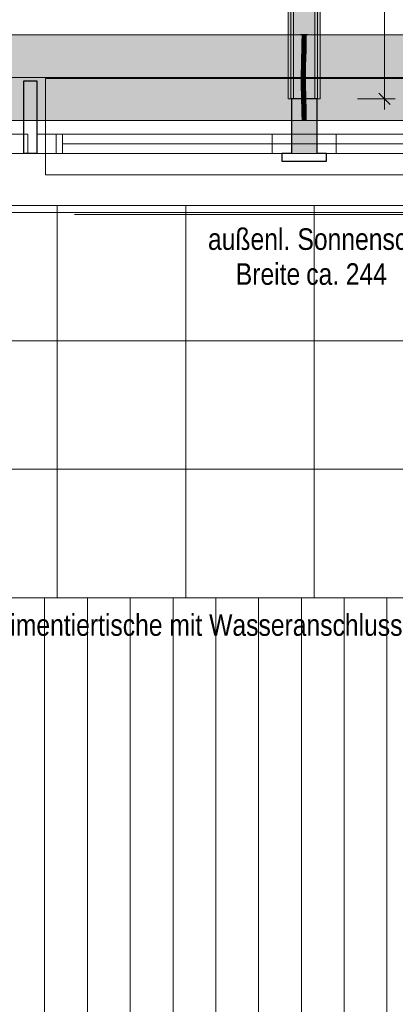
# Model space of a CAD drawing. Extents: x -620 to 300, y 62 to 1107.
# Tile 30 of 256: x -70 to -35, y 290 to 382. Entities that reach past the tile are written whole.
import ezdxf
from ezdxf.lldxf.tags import DXFTag

# ---------------------------------------------------------------- set-up
doc = ezdxf.new("R2010")
doc.units = 0
doc.layers.get('0').update_dxf_attribs({"lineweight": 35})
for name, color, linetype, lineweight, true_color in [('00 -Bauelemente -Dämmung innen', 7, 'Continuous', 9, 0xff7fe6), ('00 -Bauelemente -Gipskarton', 7, 'Continuous', 9, 0xff7fe6), ('30 -33 Aussenwände- 7 Fassade_ Elemente', 7, 'Continuous', 9, 0x00aacc), ('30 -34 Innenwände- 2 nichttragend', 7, 'Continuous', 18, 0xff7fe6), ('30 -35 Decken- 1 Konstruktion-Träger- Stahlbeton', 7, 'grob-A06G9FRA8I', 13, 0x33aa00), ('70 -72 Beschriftung- 1 Beschriftung allgemein', 7, 'Continuous', 9, 0xff6633), ('70 -76 Bemaßung- 2 Allgemein', 9, 'Continuous', 5, 0x808080), ('E_Leerrohr 20', 7, 'Continuous', 13, 0xcc0099), ('E_Leerrohr 20-Shading', 7, 'Continuous', 13, 0xcc0099), ('iwb_Schraffur_ F30_feuerhemmend', 7, 'Continuous', 13, 0xff6600)]:
    doc.layers.add(name, color=color, linetype=linetype, lineweight=lineweight, true_color=true_color)
doc.layers.add('60- 61 allgemeine Ausstattung- 4 Terrassen', color=7, linetype='Continuous', lineweight=9)
doc.layers.add('70 -71 Achsen- 1 Gebäudeachsen', color=7, linetype='STRICHPUNKT2-A06G9FR98I', lineweight=18)
doc.layers.add('iwb_Schraffur_Unterzug', color=7, linetype='Continuous', lineweight=5, true_color=0xffffcc, plot=False)
doc.styles.get("Standard").update_dxf_attribs({"font": 'ARIALN.TTF'})
tags = doc.linetypes.add('grob-A06G9FRA8I', pattern=[14, 3, -8, 3]).pattern_tags.tags
tags[8:9] = [DXFTag(74, 4), DXFTag(75, 0), DXFTag(340, '0'), DXFTag(46, 0.0), DXFTag(50, 0.0), DXFTag(44, 0.0), DXFTag(45, 0.0)]
tags[6:7] = [DXFTag(74, 4), DXFTag(75, 0), DXFTag(340, '0'), DXFTag(46, 0.0), DXFTag(50, 0.0), DXFTag(44, 0.0), DXFTag(45, 0.0)]
tags[4:5] = [DXFTag(74, 4), DXFTag(75, 0), DXFTag(340, '0'), DXFTag(46, 0.0), DXFTag(50, 0.0), DXFTag(44, 0.0), DXFTag(45, 0.0)]
tags = doc.linetypes.add('STRICHPUNKT2', pattern=[12.7, 6.35, -3.175, 0, -3.175]).pattern_tags.tags
tags[10:11] = [DXFTag(74, 4), DXFTag(75, 0), DXFTag(340, '0'), DXFTag(46, 0.0), DXFTag(50, 0.0), DXFTag(44, 0.0), DXFTag(45, 0.0)]
tags[8:9] = [DXFTag(74, 4), DXFTag(75, 0), DXFTag(340, '0'), DXFTag(46, 0.0), DXFTag(50, 0.0), DXFTag(44, 0.0), DXFTag(45, 0.0)]
tags[6:7] = [DXFTag(74, 4), DXFTag(75, 0), DXFTag(340, '0'), DXFTag(46, 0.0), DXFTag(50, 0.0), DXFTag(44, 0.0), DXFTag(45, 0.0)]
tags[4:5] = [DXFTag(74, 4), DXFTag(75, 0), DXFTag(340, '0'), DXFTag(46, 0.0), DXFTag(50, 0.0), DXFTag(44, 0.0), DXFTag(45, 0.0)]
tags = doc.linetypes.add('STRICHPUNKT2-A06G9FR98I', pattern=[12.7, 6.35, -3.175, 0, -3.175]).pattern_tags.tags
tags[10:11] = [DXFTag(74, 4), DXFTag(75, 0), DXFTag(340, '0'), DXFTag(46, 0.0), DXFTag(50, 0.0), DXFTag(44, 0.0), DXFTag(45, 0.0)]
tags[8:9] = [DXFTag(74, 4), DXFTag(75, 0), DXFTag(340, '0'), DXFTag(46, 0.0), DXFTag(50, 0.0), DXFTag(44, 0.0), DXFTag(45, 0.0)]
tags[6:7] = [DXFTag(74, 4), DXFTag(75, 0), DXFTag(340, '0'), DXFTag(46, 0.0), DXFTag(50, 0.0), DXFTag(44, 0.0), DXFTag(45, 0.0)]
tags[4:5] = [DXFTag(74, 4), DXFTag(75, 0), DXFTag(340, '0'), DXFTag(46, 0.0), DXFTag(50, 0.0), DXFTag(44, 0.0), DXFTag(45, 0.0)]

# ---------------------------------------------------------------- blocks, each defined once
blk = doc.blocks.new('Shading-A06G9FPH8I', base_point=(-42.937, 378.149))
at = {"layer": 'E_Leerrohr 20-Shading', "color": 223, "true_color": 0xc67fb4}
for points in [[(-43.218, 381.053), (-43.277, 381.053), (-43.224, 380.33), (-43.283, 380.331)], [(-42.877, 381.053), (-42.935, 381.053), (-42.883, 380.325), (-42.941, 380.326)], [(-43.224, 380.33), (-43.283, 380.331), (-43.241, 379.607), (-43.298, 379.608)], [(-43.239, 379.607), (-43.224, 380.33), (-43.241, 379.607)], [(-42.887, 380.325), (-42.941, 380.326), (-42.913, 379.599), (-42.957, 379.6)], [(-42.898, 379.599), (-42.883, 380.325), (-42.913, 379.599), (-42.887, 380.325)], [(-43.241, 379.607), (-43.298, 379.608), (-43.264, 378.883), (-43.318, 378.884)], [(-43.264, 378.883), (-43.26, 378.882), (-43.241, 379.607), (-43.239, 379.607)], [(-43.26, 378.882), (-43.259, 378.882), (-43.239, 379.607)], [(-42.938, 379.6), (-42.957, 379.6), (-42.963, 378.874), (-42.976, 378.875)], [(-42.947, 378.874), (-42.913, 379.599), (-42.963, 378.874), (-42.938, 379.6)], [(-42.918, 378.873), (-42.898, 379.599), (-42.947, 378.874), (-42.913, 379.599)], [(-43.287, 378.157), (-43.337, 378.158), (-43.311, 377.431), (-43.35, 377.431)], [(-43.337, 378.158), (-43.272, 378.608), (-43.318, 378.884), (-43.264, 378.883)], [(-43.287, 378.157), (-43.282, 378.287), (-43.337, 378.158), (-43.272, 378.608)], [(-43.292, 377.431), (-43.278, 378.157), (-43.311, 377.431), (-43.287, 378.157)], [(-43.278, 378.157), (-43.265, 378.656), (-43.287, 378.157)], [(-43.272, 378.608), (-43.282, 378.287), (-43.266, 378.647), (-43.268, 378.592)], [(-43.264, 378.883), (-43.272, 378.608), (-43.26, 378.882), (-43.266, 378.647)], [(-43.268, 378.592), (-43.265, 378.656), (-43.266, 378.647)], [(-43.266, 378.647), (-43.265, 378.656), (-43.26, 378.882), (-43.259, 378.882)], [(-43.006, 377.427), (-42.988, 378.15), (-43.009, 377.427), (-42.993, 378.151)], [(-42.993, 378.151), (-42.995, 378.151), (-43.009, 377.427)], [(-43.003, 377.427), (-42.98, 378.15), (-43.006, 377.427), (-42.988, 378.15)], [(-43.002, 377.427), (-42.98, 378.15), (-42.992, 377.755)], [(-43.002, 377.427), (-42.95, 377.427), (-42.98, 378.15), (-42.937, 378.149)], [(-42.963, 378.874), (-42.976, 378.875), (-42.988, 378.15), (-42.995, 378.151)], [(-42.98, 378.15), (-42.947, 378.874), (-42.988, 378.15), (-42.963, 378.874)], [(-42.937, 378.149), (-42.918, 378.873), (-42.98, 378.15), (-42.947, 378.874)], [(-43.313, 377.07), (-43.311, 377.431), (-43.352, 377.07), (-43.35, 377.431)], [(-43.295, 376.704), (-43.292, 377.431), (-43.316, 376.704), (-43.311, 377.431)], [(-43.011, 377.065), (-43.009, 377.065), (-43.009, 377.427), (-43.006, 377.427)], [(-43.009, 377.065), (-43.005, 377.064), (-43.006, 377.427), (-43.003, 377.427)], [(-43.005, 377.064), (-42.952, 377.064), (-43.002, 377.427), (-42.95, 377.427)], [(-43.005, 377.064), (-43.002, 377.427), (-43.005, 377.138)], [(-43.002, 377.427), (-43.003, 377.427), (-43.005, 377.138)], [(-43.003, 377.427), (-43.002, 377.427), (-42.992, 377.755)], [(-43.316, 376.704), (-43.313, 377.07), (-43.354, 376.704), (-43.352, 377.07)], [(-43.316, 376.704), (-43.354, 376.704), (-43.303, 376.093), (-43.346, 376.092)], [(-43.287, 376.093), (-43.295, 376.704), (-43.303, 376.093), (-43.316, 376.704)], [(-43.008, 376.705), (-43.005, 377.064), (-43.012, 376.705), (-43.011, 377.065)], [(-43.008, 376.705), (-43.012, 376.705), (-42.995, 376.099), (-43.004, 376.099)], [(-43.008, 376.705), (-42.954, 376.705), (-43.005, 377.064), (-42.952, 377.064)], [(-42.946, 376.1), (-42.954, 376.705), (-42.995, 376.099), (-43.008, 376.705)], [(-43.303, 376.093), (-43.346, 376.092), (-43.277, 375.483), (-43.331, 375.482)], [(-43.331, 375.482), (-43.31, 375.314), (-43.277, 375.483), (-43.269, 375.315)], [(-43.31, 375.314), (-43.331, 375.482), (-43.326, 375.314)], [(-43.313, 374.873), (-43.254, 374.875), (-43.326, 375.314), (-43.31, 375.314)], [(-43.31, 375.314), (-43.254, 374.875), (-43.269, 375.315), (-43.265, 375.245)], [(-43.272, 375.484), (-43.287, 376.093), (-43.277, 375.483), (-43.303, 376.093)], [(-43.265, 375.245), (-43.272, 375.484), (-43.277, 375.483)], [(-42.969, 375.492), (-42.995, 376.099), (-42.989, 375.491), (-43.004, 376.099)], [(-43.004, 376.099), (-43.004, 376.099), (-42.989, 375.491)], [(-42.931, 375.493), (-42.946, 376.1), (-42.969, 375.492), (-42.995, 376.099)], [(-42.984, 375.317), (-42.96, 375.317), (-42.989, 375.491), (-42.969, 375.492)], [(-42.971, 374.883), (-42.938, 374.884), (-42.984, 375.317), (-42.96, 375.317)], [(-42.96, 375.317), (-42.926, 375.318), (-42.969, 375.492), (-42.931, 375.493)], [(-42.938, 374.884), (-42.913, 374.885), (-42.96, 375.317), (-42.926, 375.318)], [(-43.254, 374.875), (-43.313, 374.873), (-43.236, 374.267), (-43.295, 374.265)], [(-42.938, 374.884), (-42.971, 374.883), (-42.908, 374.275), (-42.954, 374.274)], [(-42.895, 374.275), (-42.913, 374.885), (-42.908, 374.275), (-42.938, 374.884)], [(-43.237, 374.267), (-43.295, 374.265), (-43.224, 373.66), (-43.282, 373.659)], [(-43.224, 373.66), (-43.282, 373.659), (-43.222, 373.053), (-43.277, 373.053)], [(-43.223, 373.66), (-43.236, 374.267), (-43.224, 373.66), (-43.237, 374.267)], [(-43.222, 373.053), (-43.22, 373.053), (-43.224, 373.66), (-43.223, 373.66)], [(-43.22, 373.053), (-43.218, 373.053), (-43.223, 373.66)], [(-42.908, 374.275), (-42.954, 374.274), (-42.886, 373.665), (-42.94, 373.664)], [(-42.877, 373.053), (-42.886, 373.665), (-42.935, 373.053), (-42.94, 373.664)], [(-42.882, 373.665), (-42.895, 374.275), (-42.886, 373.665), (-42.908, 374.275)], [(-42.877, 373.053), (-42.882, 373.665), (-42.886, 373.665)]]:
    blk.add_solid(points, dxfattribs=at)
at = {"layer": 'E_Leerrohr 20-Shading', "color": 231, "true_color": 0xe17fc9}
for points in [[(-43.077, 381.053), (-43.218, 381.053), (-43.083, 380.328), (-43.224, 380.33)], [(-43.077, 381.053), (-43.083, 380.328), (-43.078, 380.328)], [(-43.078, 380.328), (-43.072, 380.328), (-43.077, 381.053)], [(-43.072, 380.328), (-42.941, 380.326), (-43.077, 381.053), (-42.935, 381.053)], [(-43.179, 380.33), (-43.224, 380.33), (-43.176, 379.605), (-43.239, 379.607)], [(-43.098, 379.603), (-43.083, 380.328), (-43.176, 379.605), (-43.179, 380.33)], [(-43.083, 380.328), (-43.098, 379.603), (-43.094, 379.603)], [(-43.094, 379.603), (-43.083, 379.603), (-43.083, 380.328), (-43.078, 380.328)], [(-43.078, 380.328), (-43.083, 379.603), (-43.072, 380.328), (-43.061, 379.603)], [(-43.061, 379.603), (-42.957, 379.6), (-43.072, 380.328), (-42.941, 380.326)], [(-43.176, 379.605), (-43.239, 379.607), (-43.175, 378.88), (-43.259, 378.882)], [(-43.175, 378.88), (-43.131, 378.879), (-43.176, 379.605), (-43.12, 379.604)], [(-43.131, 378.879), (-43.118, 378.879), (-43.12, 379.604), (-43.098, 379.603)], [(-43.098, 379.603), (-43.118, 378.879), (-43.116, 378.879)], [(-43.106, 378.878), (-43.094, 379.603), (-43.116, 378.879), (-43.098, 379.603)], [(-43.106, 378.878), (-43.089, 378.878), (-43.094, 379.603), (-43.083, 379.603)], [(-43.083, 379.603), (-43.089, 378.878), (-43.061, 379.603), (-43.047, 378.877)], [(-43.047, 378.877), (-42.976, 378.875), (-43.061, 379.603), (-42.957, 379.6)], [(-43.256, 378.156), (-43.278, 378.157), (-43.246, 377.43), (-43.292, 377.431)], [(-43.265, 378.656), (-43.278, 378.157), (-43.256, 378.156)], [(-43.265, 378.656), (-43.174, 378.299), (-43.259, 378.882), (-43.175, 378.88)], [(-43.256, 378.156), (-43.174, 378.155), (-43.265, 378.656), (-43.174, 378.299)], [(-43.246, 377.43), (-43.17, 377.429), (-43.256, 378.156), (-43.174, 378.155)], [(-43.175, 378.88), (-43.174, 378.299), (-43.131, 378.879), (-43.142, 378.173)], [(-43.174, 378.299), (-43.174, 378.155), (-43.142, 378.173), (-43.142, 378.154)], [(-43.174, 378.155), (-43.17, 377.429), (-43.142, 378.154), (-43.15, 377.429)], [(-43.15, 377.429), (-43.137, 378.154), (-43.142, 378.154)], [(-43.133, 378.154), (-43.137, 378.154), (-43.147, 377.429), (-43.15, 377.429)], [(-43.129, 377.429), (-43.119, 378.153), (-43.147, 377.429), (-43.133, 378.154)], [(-43.142, 378.173), (-43.137, 378.154), (-43.131, 378.879), (-43.118, 378.879)], [(-43.142, 378.154), (-43.137, 378.154), (-43.142, 378.173)], [(-43.116, 378.879), (-43.118, 378.879), (-43.133, 378.154), (-43.137, 378.154)], [(-43.119, 378.153), (-43.106, 378.878), (-43.133, 378.154), (-43.116, 378.879)], [(-43.129, 377.429), (-43.098, 377.428), (-43.119, 378.153), (-43.094, 378.153)], [(-43.119, 378.153), (-43.094, 378.153), (-43.106, 378.878), (-43.089, 378.878)], [(-43.094, 378.153), (-43.098, 377.428), (-43.034, 378.152), (-43.024, 377.428)], [(-43.089, 378.878), (-43.094, 378.153), (-43.047, 378.877), (-43.034, 378.152)], [(-43.034, 378.152), (-42.995, 378.151), (-43.047, 378.877), (-42.976, 378.875)], [(-43.034, 378.152), (-43.024, 377.428), (-42.996, 378.151), (-43.017, 377.428)], [(-43.017, 377.428), (-43.009, 377.427), (-42.996, 378.151), (-42.995, 378.151)], [(-43.246, 377.43), (-43.292, 377.431), (-43.244, 376.704), (-43.295, 376.704)], [(-43.246, 377.43), (-43.245, 377.069), (-43.17, 377.429), (-43.165, 377.068)], [(-43.17, 377.429), (-43.165, 377.068), (-43.15, 377.429), (-43.152, 377.067)], [(-43.152, 377.067), (-43.131, 377.067), (-43.147, 377.429), (-43.129, 377.429)], [(-43.147, 377.429), (-43.15, 377.429), (-43.152, 377.067)], [(-43.129, 377.429), (-43.132, 376.901), (-43.098, 377.428), (-43.099, 376.901)], [(-43.024, 377.428), (-43.098, 377.428), (-43.025, 376.705), (-43.099, 376.705)], [(-43.024, 377.428), (-43.025, 376.705), (-43.022, 376.809)], [(-43.017, 377.428), (-43.024, 377.428), (-43.02, 377.324)], [(-43.02, 377.324), (-43.024, 377.428), (-43.024, 377.221)], [(-43.011, 377.065), (-43.02, 377.324), (-43.022, 376.705), (-43.024, 377.221)], [(-43.009, 377.427), (-43.017, 377.428), (-43.011, 377.065), (-43.02, 377.324)], [(-43.244, 376.704), (-43.295, 376.704), (-43.25, 376.094), (-43.287, 376.093)], [(-43.25, 376.094), (-43.147, 376.096), (-43.244, 376.704), (-43.16, 376.704)], [(-43.245, 377.069), (-43.244, 376.704), (-43.165, 377.068), (-43.16, 376.704)], [(-43.161, 377.068), (-43.165, 377.068), (-43.157, 376.704), (-43.16, 376.704)], [(-43.152, 377.067), (-43.161, 377.068), (-43.154, 376.704), (-43.157, 376.704)], [(-43.16, 376.704), (-43.147, 376.096), (-43.157, 376.704), (-43.146, 376.096)], [(-43.146, 376.096), (-43.154, 376.704), (-43.157, 376.704)], [(-43.134, 376.704), (-43.152, 377.067), (-43.154, 376.704)], [(-43.134, 376.704), (-43.154, 376.704), (-43.132, 376.096), (-43.146, 376.096)], [(-43.152, 377.067), (-43.134, 376.704), (-43.131, 377.067)], [(-43.132, 376.901), (-43.134, 376.704), (-43.099, 376.901), (-43.099, 376.705)], [(-43.132, 376.096), (-43.097, 376.097), (-43.134, 376.704), (-43.099, 376.705)], [(-43.025, 376.705), (-43.099, 376.705), (-43.04, 376.098), (-43.097, 376.097)], [(-43.037, 376.098), (-43.022, 376.705), (-43.04, 376.098), (-43.025, 376.705)], [(-43.022, 376.705), (-43.037, 376.098), (-43.023, 376.568)], [(-43.037, 376.098), (-43.028, 376.098), (-43.023, 376.568)], [(-43.012, 376.705), (-43.023, 376.569), (-43.017, 376.098), (-43.028, 376.098)], [(-43.025, 376.705), (-43.022, 376.705), (-43.022, 376.809)], [(-43.022, 376.705), (-43.023, 376.569), (-43.019, 376.705)], [(-43.023, 376.569), (-43.012, 376.705), (-43.019, 376.705)], [(-43.011, 377.065), (-43.022, 376.705), (-43.019, 376.705)], [(-43.015, 376.902), (-43.019, 376.705), (-43.011, 376.902), (-43.012, 376.705)], [(-43.012, 376.705), (-43.017, 376.098), (-43.004, 376.099)], [(-43.011, 377.065), (-43.015, 376.902), (-43.011, 376.902)], [(-43.25, 376.094), (-43.287, 376.093), (-43.26, 375.484), (-43.272, 375.484)], [(-43.26, 375.484), (-43.272, 375.484), (-43.265, 375.245)], [(-43.265, 375.245), (-43.113, 374.879), (-43.264, 375.315), (-43.126, 375.316)], [(-43.126, 375.316), (-43.131, 375.487), (-43.264, 375.315), (-43.26, 375.484)], [(-43.26, 375.484), (-43.131, 375.487), (-43.25, 376.094), (-43.147, 376.096)], [(-43.131, 375.487), (-43.146, 376.096), (-43.147, 376.096)], [(-43.132, 376.096), (-43.146, 376.096), (-43.128, 375.487), (-43.131, 375.487)], [(-43.128, 375.487), (-43.092, 375.488), (-43.132, 376.096), (-43.097, 376.097)], [(-43.128, 375.487), (-43.131, 375.487), (-43.126, 375.316)], [(-43.126, 375.316), (-43.09, 375.216), (-43.128, 375.487), (-43.092, 375.488)], [(-43.113, 374.879), (-43.087, 374.88), (-43.126, 375.316), (-43.09, 375.216)], [(-43.037, 376.098), (-43.097, 376.097), (-43.055, 375.489), (-43.092, 375.488)], [(-43.055, 375.489), (-43.092, 375.488), (-43.057, 375.432)], [(-43.057, 375.432), (-43.092, 375.488), (-43.066, 375.149), (-43.09, 375.216)], [(-43.046, 375.094), (-43.04, 375.405), (-43.066, 375.149), (-43.057, 375.432)], [(-43.04, 375.405), (-43.038, 375.49), (-43.057, 375.432), (-43.055, 375.489)], [(-43.028, 376.098), (-43.037, 376.098), (-43.038, 375.49), (-43.055, 375.489)], [(-43.024, 375.381), (-43.04, 375.405), (-43.028, 375.043), (-43.046, 375.094)], [(-43.023, 375.49), (-43.038, 375.49), (-43.024, 375.381), (-43.04, 375.405)], [(-43.028, 376.098), (-43.038, 375.49), (-43.017, 376.098), (-43.023, 375.49)], [(-43.028, 375.043), (-42.993, 374.943), (-43.024, 375.381), (-42.996, 375.336)], [(-43.024, 375.381), (-42.996, 375.336), (-43.023, 375.49), (-42.998, 375.491)], [(-43.017, 376.098), (-43.023, 375.49), (-43.004, 376.099), (-42.998, 375.491)], [(-42.998, 375.491), (-42.989, 375.491), (-43.004, 376.099)], [(-42.996, 375.336), (-42.984, 375.317), (-42.998, 375.491), (-42.989, 375.491)], [(-42.993, 374.943), (-42.991, 374.937), (-42.996, 375.336), (-42.984, 375.317)], [(-42.991, 374.937), (-42.971, 374.883), (-42.984, 375.317)], [(-43.113, 374.879), (-43.265, 375.245), (-43.254, 374.875)], [(-43.113, 374.879), (-43.254, 374.875), (-43.095, 374.27), (-43.236, 374.267)], [(-43.087, 374.88), (-43.113, 374.879), (-43.082, 374.271), (-43.095, 374.27)], [(-43.066, 375.149), (-43.09, 375.216), (-43.075, 374.88), (-43.087, 374.88)], [(-43.075, 374.88), (-43.087, 374.88), (-43.084, 374.569)], [(-43.051, 374.881), (-43.075, 374.88), (-43.082, 374.271), (-43.084, 374.569)], [(-43.051, 374.881), (-43.082, 374.271), (-43.063, 374.271)], [(-43.051, 374.881), (-43.046, 375.094), (-43.075, 374.88), (-43.066, 375.149)], [(-43.051, 374.881), (-43.063, 374.271), (-43.03, 374.881), (-43.037, 374.272)], [(-43.028, 375.043), (-43.046, 375.094), (-43.03, 374.881), (-43.051, 374.881)], [(-43.037, 374.272), (-43.001, 374.273), (-43.03, 374.881), (-42.991, 374.882)], [(-43.03, 374.881), (-42.992, 374.882), (-43.028, 375.043), (-42.993, 374.943)], [(-43.001, 374.273), (-42.954, 374.274), (-42.991, 374.882), (-42.971, 374.883)], [(-42.992, 374.882), (-42.991, 374.882), (-42.993, 374.943), (-42.991, 374.937)], [(-42.991, 374.882), (-42.971, 374.883), (-42.991, 374.937)], [(-43.095, 374.27), (-43.236, 374.267), (-43.082, 373.662), (-43.223, 373.66)], [(-43.082, 373.662), (-43.223, 373.66), (-43.077, 373.053), (-43.218, 373.053)], [(-43.078, 373.662), (-43.082, 374.271), (-43.079, 373.662), (-43.095, 374.27)], [(-43.095, 374.27), (-43.095, 374.27), (-43.079, 373.662), (-43.082, 373.662)], [(-43.082, 374.271), (-43.078, 373.662), (-43.063, 374.271), (-43.073, 373.662)], [(-43.078, 373.662), (-43.082, 373.662), (-43.077, 373.053)], [(-43.078, 373.662), (-43.077, 373.053), (-43.073, 373.662)], [(-43.077, 373.053), (-43.018, 373.053), (-43.073, 373.662), (-43.01, 373.663)], [(-43.063, 374.271), (-43.073, 373.662), (-43.037, 374.272), (-43.043, 373.662)], [(-43.043, 373.662), (-43.01, 373.663), (-43.037, 374.272), (-43.001, 374.273)], [(-43.018, 373.053), (-42.935, 373.053), (-43.01, 373.663), (-42.94, 373.664)], [(-43.01, 373.663), (-42.94, 373.664), (-43.001, 374.273), (-42.954, 374.274)]]:
    blk.add_solid(points, dxfattribs=at)
blk = doc.blocks.new('Shading-A06G9FPJ8I', base_point=(-42.982, 373.841))
at = {"layer": 'E_Leerrohr 20-Shading', "color": 213, "true_color": 0xd67fc0}
for points in [[(-43.077, 373.841), (-43.277, 373.841), (-43.077, 373.053), (-43.277, 373.053)], [(-42.982, 373.841), (-43.077, 373.841), (-42.994, 373.053), (-43.077, 373.053)], [(-42.877, 373.053), (-42.877, 373.841), (-42.994, 373.053), (-42.982, 373.841)], [(-43.077, 373.053), (-43.407, 373.053), (-43.077, 373.041), (-43.407, 373.041)], [(-42.747, 373.053), (-43.077, 373.053), (-42.747, 373.041), (-43.077, 373.041)]]:
    blk.add_solid(points, dxfattribs=at)
blk = doc.blocks.new('Shading-A06G9FPL8I', base_point=(-43.077, 381.053))
at = {"layer": 'E_Leerrohr 20-Shading', "color": 213, "true_color": 0xd67fc0}
for points in [[(-43.407, 381.053), (-43.077, 381.053), (-43.407, 381.065), (-43.077, 381.065)], [(-43.277, 380.265), (-43.077, 380.265), (-43.277, 381.053), (-43.077, 381.053)], [(-43.077, 381.053), (-42.747, 381.053), (-43.077, 381.065), (-42.747, 381.065)], [(-43.077, 381.053), (-43.077, 380.265), (-42.877, 381.053), (-42.888, 380.265)], [(-42.888, 380.265), (-42.877, 380.265), (-42.877, 381.053)]]:
    blk.add_solid(points, dxfattribs=at)
blk = doc.blocks.new('Referenz-A06G9FRB8I')
at = {"layer": '00 -Bauelemente -Dämmung innen', "color": 0, "linetype": 'Continuous', "ltscale": 0.13}
for p, q in [((-42.075, 375.053), (-42.075, 545.753)), ((-44.075, 375.053), (-44.075, 543.253))]:
    blk.add_line(p, q, dxfattribs=at)
at = {"layer": '00 -Bauelemente -Gipskarton', "color": 0, "linetype": 'Continuous', "ltscale": 0.13}
for p, q in [((-42.075, 375.053), (-42.075, 545.753)), ((-41.825, 375.053), (-41.825, 545.753)), ((-41.575, 375.053), (-41.575, 545.753)), ((-44.575, 375.053), (-44.575, 542.753)), ((-44.325, 375.053), (-44.325, 543.003)), ((-44.075, 375.053), (-44.075, 543.253))]:
    blk.add_line(p, q, dxfattribs=at)
at = {"layer": '30 -33 Aussenwände- 7 Fassade_ Elemente', "color": 0, "linetype": 'Continuous', "lineweight": -2, "ltscale": 0.25}
for p, q in [((-69.275, 376.753), (-68.075, 376.753)), ((-69.275, 369.953), (-69.275, 376.753)), ((-68.075, 376.753), (-68.075, 369.953)), ((-41.875, 375.053), (-44.275, 375.053)), ((-44.275, 375.053), (-44.275, 369.953)), ((-41.875, 369.953), (-41.875, 375.053)), ((-68.075, 369.953), (-69.275, 369.953)), ((-44.275, 369.953), (-45.175, 369.953)), ((-45.175, 369.953), (-45.175, 369.253)), ((-40.975, 369.953), (-41.875, 369.953)), ((-40.975, 369.253), (-40.975, 369.953)), ((-45.175, 369.253), (-40.975, 369.253))]:
    blk.add_line(p, q, dxfattribs=at)
at = {"layer": '30 -33 Aussenwände- 7 Fassade_ Elemente', "color": 0}
for p, q in [((-67.275, 376.953), (-67.275, 371.753)), ((-18.875, 376.953), (-67.275, 376.953)), ((-67.275, 371.753), (-67.275, 369.953)), ((-65.675, 371.753), (-67.275, 371.753)), ((-65.675, 369.953), (-65.675, 371.753)), ((-65.675, 371.753), (-20.475, 371.753)), ((-65.675, 370.853), (-20.475, 370.853)), ((-67.275, 367.953), (-67.275, 369.953)), ((-67.275, 369.953), (-65.675, 369.953)), ((-20.475, 369.953), (-65.675, 369.953)), ((-18.875, 367.953), (-67.275, 367.953))]:
    blk.add_line(p, q, dxfattribs=at)
at = {"layer": '30 -33 Aussenwände- 7 Fassade_ Elemente', "color": 0, "linetype": 'Continuous', "lineweight": 18, "ltscale": 0.18}
for p, q in [((-70.702, 371.753), (-68.902, 371.753)), ((-68.902, 371.753), (-68.902, 369.953)), ((-68.075, 369.953), (-68.075, 371.753)), ((-68.075, 371.753), (-66.275, 371.753)), ((-66.275, 371.753), (-66.275, 369.953)), ((-46.075, 369.953), (-46.075, 371.753)), ((-46.075, 371.753), (-44.275, 371.753)), ((-44.275, 371.753), (-44.275, 369.953)), ((-41.875, 369.953), (-41.875, 371.753)), ((-41.875, 371.753), (-40.075, 371.753)), ((-40.075, 371.753), (-40.075, 369.953)), ((-68.902, 369.953), (-70.702, 369.953)), ((-66.275, 369.953), (-68.075, 369.953)), ((-44.275, 369.953), (-46.075, 369.953)), ((-40.075, 369.953), (-41.875, 369.953))]:
    blk.add_line(p, q, dxfattribs=at)
at = {"layer": '30 -33 Aussenwände- 7 Fassade_ Elemente', "color": 0, "linetype": 'Continuous', "ltscale": 0.13}
for p, q in [((-68.075, 371.753), (-68.075, 369.953)), ((-18.875, 371.753), (-68.075, 371.753)), ((-68.075, 369.953), (-18.875, 369.953))]:
    blk.add_line(p, q, dxfattribs=at)
at = {"layer": '30 -33 Aussenwände- 7 Fassade_ Elemente', "color": 0, "linetype": 'grob-A06G9FRA8I', "ltscale": 0.13}
blk.add_line((-124.575, 365.113), (27.485, 365.113), dxfattribs=at)
at = {"layer": '30 -34 Innenwände- 2 nichttragend', "color": 0, "linetype": 'Continuous', "ltscale": 0.18}
for p, q in [((-41.575, 375.053), (-41.575, 545.753)), ((-44.575, 375.053), (-44.575, 542.753)), ((-41.575, 375.053), (-44.575, 375.053))]:
    blk.add_line(p, q, dxfattribs=at)
at = {"layer": '30 -35 Decken- 1 Konstruktion-Träger- Stahlbeton', "color": 0}
for p, q in [((-451.575, 381.053), (35.425, 381.053)), ((-451.575, 373.053), (35.425, 373.053))]:
    blk.add_line(p, q, dxfattribs=at)
at = {"layer": '60- 61 allgemeine Ausstattung- 4 Terrassen', "color": 0}
for p, q in [((27.485, 365.113), (-286.141, 365.113)), ((-286.141, 364.453), (27.485, 364.453)), ((-66.155, 328.453), (-66.155, 365.113)), ((-54.155, 328.453), (-54.155, 365.113)), ((-42.155, 328.453), (-42.155, 365.113)), ((-286.141, 352.453), (27.485, 352.453)), ((-286.141, 340.453), (27.485, 340.453)), ((-138.155, 328.453), (27.485, 328.453)), ((-67.339, 259.053), (-67.339, 328.453)), ((-63.339, 259.053), (-63.339, 328.453)), ((-59.339, 259.053), (-59.339, 328.453)), ((-55.339, 259.053), (-55.339, 328.453)), ((-51.339, 259.053), (-51.339, 328.453)), ((-47.339, 259.053), (-47.339, 328.453)), ((-43.339, 259.053), (-43.339, 328.453)), ((-39.339, 259.053), (-39.339, 328.453)), ((-35.339, 259.053), (-35.339, 328.453))]:
    blk.add_line(p, q, dxfattribs=at)
at = {"layer": '70 -71 Achsen- 1 Gebäudeachsen', "color": 0, "linetype": 'STRICHPUNKT2-A06G9FR98I', "ltscale": 0.18}
blk.add_line((-538.628, 377.053), (75.968, 377.053), dxfattribs=at)
at = {"layer": '70 -72 Beschriftung- 1 Beschriftung allgemein', "color": 0, "linetype": 'Continuous', "ltscale": 0.13}
blk.add_line((-64.558, 364.265), (-17.558, 364.265), dxfattribs=at)
at = {"layer": '70 -76 Bemaßung- 2 Allgemein', "color": 0, "linetype": 'Continuous', "ltscale": 0.13}
for p, q in [((-35.575, 376.114), (-35.575, 544.993)), ((-35.575, 374.053), (-35.575, 376.114)), ((-38.075, 375.053), (-34.575, 375.053))]:
    blk.add_line(p, q, dxfattribs=at)
at = {"layer": '70 -76 Bemaßung- 2 Allgemein', "color": 0, "linetype": 'Continuous', "lineweight": 20, "ltscale": 0.2}
blk.add_line((-35.045, 374.523), (-36.106, 375.584), dxfattribs=at)
at = {"layer": '60- 61 allgemeine Ausstattung- 4 Terrassen', "color": 0, "linetype": 'Continuous', "ltscale": 0.13, "insert": (-76.575, 326.913), "char_height": 2.01377, "attachment_point": 1}
blk.add_mtext('{\\fArial Narrow;Experimentiertische mit Wasseranschluss}', dxfattribs=at)
at = {"layer": '70 -72 Beschriftung- 1 Beschriftung allgemein', "color": 0, "linetype": 'Continuous', "ltscale": 0.13, "char_height": 2.01377, "attachment_point": 1}
for s, insert in [('{\\fArial Narrow;außenl.}', (-52.067, 362.966)), ('{\\fArial Narrow;Sonnenschutz}', (-43.706, 362.966)), ('{\\fArial Narrow;Breite}', (-49.469, 359.703)), ('{\\fArial Narrow;244}', (-39.189, 359.703)), ('{\\fArial Narrow;ca.}', (-42.883, 359.703))]:
    blk.add_mtext(s, dxfattribs=dict(at, insert=insert))
blk = doc.blocks.new('Referenz-A06G9FRD8I')
at = {"layer": 'iwb_Schraffur_ F30_feuerhemmend', "linetype": 'Continuous', "ltscale": 0.13}
blk.add_hatch(color=256, dxfattribs=at).paths.add_polyline_path([(-44.573, 375.053), (-44.573, 546.053), (-41.575, 546.053), (-41.575, 375.053), (-41.875, 375.053), (-41.875, 369.953), (-44.275, 369.953), (-44.275, 375.053)])
at = {"layer": 'iwb_Schraffur_Unterzug', "linetype": 'Continuous', "ltscale": 0.13}
for points in [[(-451.575, 381.053), (75.968, 381.053), (75.968, 376.755)], [(-451.575, 381.053), (75.968, 376.755), (75.968, 373.053)], [(-451.575, 381.053), (75.968, 373.053), (-451.575, 373.053)]]:
    blk.add_solid(points, dxfattribs=at)
blk = doc.blocks.new('Flexrohr-A06G9FWP8I')
at = {"color": 0, "linetype": 'ByBlock', "lineweight": -2, "ltscale": 0.13}
for p, q in [((-43.277, 381.053), (-43.283, 380.331)), ((-43.277, 381.053), (-42.877, 381.053)), ((-42.877, 381.053), (-42.883, 380.325)), ((-43.283, 380.331), (-43.298, 379.608)), ((-43.272, 380.256), (-42.896, 380.25)), ((-43.268, 380.655), (-42.892, 380.652)), ((-42.883, 380.325), (-42.898, 379.599)), ((-43.298, 379.608), (-43.318, 378.884)), ((-43.301, 379.058), (-42.925, 379.049)), ((-43.29, 379.458), (-42.914, 379.449)), ((-43.281, 379.857), (-42.905, 379.849)), ((-42.898, 379.599), (-42.918, 378.873)), ((-43.337, 378.158), (-43.35, 377.431)), ((-43.318, 378.884), (-43.337, 378.158)), ((-43.322, 378.258), (-42.946, 378.249)), ((-43.312, 378.658), (-42.936, 378.649)), ((-42.937, 378.149), (-42.95, 377.427)), ((-42.918, 378.873), (-42.937, 378.149)), ((-43.35, 377.431), (-43.354, 376.704)), ((-43.338, 377.456), (-42.962, 377.452)), ((-43.33, 377.857), (-42.954, 377.851)), ((-42.95, 377.427), (-42.954, 376.705)), ((-43.354, 376.704), (-43.346, 376.092)), ((-43.341, 376.653), (-42.965, 376.655)), ((-43.34, 377.055), (-42.964, 377.053)), ((-43.336, 376.251), (-42.96, 376.257)), ((-42.954, 376.705), (-42.946, 376.1)), ((-43.346, 376.092), (-43.331, 375.482)), ((-43.331, 375.482), (-43.313, 374.873)), ((-43.328, 375.85), (-42.952, 375.858)), ((-43.318, 375.449), (-42.942, 375.459)), ((-42.946, 376.1), (-42.931, 375.493)), ((-42.931, 375.493), (-42.913, 374.885)), ((-43.313, 374.873), (-43.295, 374.265)), ((-43.306, 375.049), (-42.93, 375.06)), ((-43.294, 374.649), (-42.918, 374.66)), ((-42.913, 374.885), (-42.895, 374.275)), ((-43.295, 374.265), (-43.282, 373.659)), ((-43.283, 374.25), (-42.907, 374.259)), ((-43.282, 373.659), (-43.277, 373.053)), ((-43.274, 373.851), (-42.898, 373.858)), ((-43.268, 373.453), (-42.892, 373.457)), ((-42.895, 374.275), (-42.882, 373.665)), ((-42.882, 373.665), (-42.877, 373.053)), ((-43.277, 373.053), (-42.877, 373.053)), ((-43.265, 373.055), (-42.889, 373.055))]:
    blk.add_line(p, q, dxfattribs=at)
blk = doc.blocks.new('Enddeckel-A06G9FX18I')
at = {"color": 0, "linetype": 'ByBlock', "lineweight": -2, "ltscale": 0.13}
for p, q in [((-43.277, 373.841), (-43.277, 373.053)), ((-43.159, 373.841), (-43.277, 373.841)), ((-42.994, 373.841), (-43.159, 373.841)), ((-42.877, 373.841), (-42.994, 373.841)), ((-42.877, 373.053), (-42.877, 373.841)), ((-43.407, 373.053), (-43.407, 373.041)), ((-43.213, 373.053), (-43.407, 373.053)), ((-43.213, 373.041), (-43.407, 373.041)), ((-43.159, 373.053), (-43.277, 373.053)), ((-42.94, 373.053), (-43.213, 373.053)), ((-42.94, 373.041), (-43.213, 373.041)), ((-42.994, 373.053), (-43.159, 373.053)), ((-42.877, 373.053), (-42.994, 373.053)), ((-42.747, 373.053), (-42.94, 373.053)), ((-42.747, 373.041), (-42.94, 373.041)), ((-42.747, 373.041), (-42.747, 373.053))]:
    blk.add_line(p, q, dxfattribs=at)
at = {"color": 0, "linetype": 'STRICHPUNKT2', "lineweight": 5, "ltscale": 0.13}
blk.add_line((-43.077, 373.053), (-43.077, 373.841), dxfattribs=at)
blk = doc.blocks.new('Enddeckel-A06G9FX78I')
at = {"color": 0, "linetype": 'ByBlock', "lineweight": -2, "ltscale": 0.13}
for p, q in [((-43.407, 381.065), (-43.407, 381.053)), ((-43.407, 381.065), (-43.213, 381.065)), ((-43.407, 381.053), (-43.213, 381.053)), ((-43.277, 381.053), (-43.277, 380.265)), ((-43.277, 381.053), (-43.159, 381.053)), ((-43.213, 381.065), (-42.94, 381.065)), ((-43.213, 381.053), (-42.94, 381.053)), ((-43.159, 381.053), (-42.994, 381.053)), ((-42.994, 381.053), (-42.877, 381.053)), ((-42.94, 381.065), (-42.747, 381.065)), ((-42.94, 381.053), (-42.747, 381.053)), ((-42.877, 380.265), (-42.877, 381.053)), ((-42.747, 381.053), (-42.747, 381.065)), ((-43.277, 380.265), (-43.159, 380.265)), ((-43.159, 380.265), (-42.994, 380.265)), ((-42.994, 380.265), (-42.877, 380.265))]:
    blk.add_line(p, q, dxfattribs=at)
at = {"color": 0, "linetype": 'STRICHPUNKT2', "lineweight": 5, "ltscale": 0.13}
blk.add_line((-43.077, 381.053), (-43.077, 380.265), dxfattribs=at)

msp = doc.modelspace()

# ---------------------------------------------------------------- block references
at = {"color": 8, "lineweight": 25, "ltscale": 0.25, "true_color": 0x808080}
for name in ['Referenz-A06G9FRB8I', 'Referenz-A06G9FRD8I']:
    msp.add_blockref(name, (0, 0), dxfattribs=at)
at = {"layer": 'E_Leerrohr 20'}
for name, p in [('Shading-A06G9FPL8I', (-43.077, 381.053)), ('Shading-A06G9FPH8I', (-42.937, 378.149)), ('Shading-A06G9FPJ8I', (-42.982, 373.841))]:
    msp.add_blockref(name, p, dxfattribs=at)
at = {"layer": 'E_Leerrohr 20', "ltscale": 0.13}
for name in ['Enddeckel-A06G9FX78I', 'Flexrohr-A06G9FWP8I', 'Enddeckel-A06G9FX18I']:
    msp.add_blockref(name, (0, 0), dxfattribs=at)

doc.saveas('drawing.dxf')
